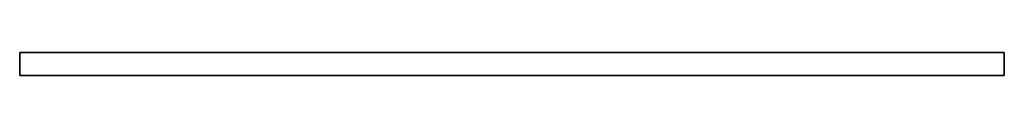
# Model space of a CAD drawing. Header units: millimetres. Extents: x 0 to 2500, y -17 to 42.
import ezdxf

# ---------------------------------------------------------------- set-up
doc = ezdxf.new("R2010")
doc.units = ezdxf.units.MM
doc.header["$LTSCALE"] = 10
doc.layers.add('3DD-cke-_BESCH_sich_laufhor_hilf', color=1, linetype='Continuous')
doc.layers.add('3DD-cke-_BESCH_sich_laufhor_hilf_wnz', color=1, linetype='Continuous')

msp = doc.modelspace()

# ---------------------------------------------------------------- linework, layer by layer
at = {"layer": '3DD-cke-_BESCH_sich_laufhor_hilf_wnz'}
msp.add_polyline3d([(0, 42, 0), (0, 42, 0), (0, 42, 0), (0, 42, 0), (0, 42, 0), (0, 42, 0), (0, -17, 0), (0, -17, -33), (0, 42, -33), (0, -17, -33), (2500, -17, -33), (2500, 42, -33), (2500, -17, -33), (2500, -17, 0), (2500, 42, 0), (2500, -17, 0), (0, -17, 0), (0, 42, 0), (0, 42, -33), (2500, 42, -33), (2500, 42, 0), (0, 42, 0)], dxfattribs=at)

# ---------------------------------------------------------------- meshes
at = {"layer": '3DD-cke-_BESCH_sich_laufhor_hilf'}
mesh = msp.add_polymesh((6, 3), dxfattribs=at)
for k, corner in enumerate([(2500, 42), (2500, -17), (2500, -17), (0, 42), (0, -17), (0, -17), (0, 42, -33), (0, -17, -33), (0, -17), (2500, 42, -33), (2500, -17, -33), (2500, -17), (2500, 42, -33), (2500, 42, -33), (2500, 42), (0, 42, -33), (0, 42, -33), (0, 42)]):
    mesh.set_mesh_vertex(divmod(k, 3), corner)

doc.saveas('drawing.dxf')
